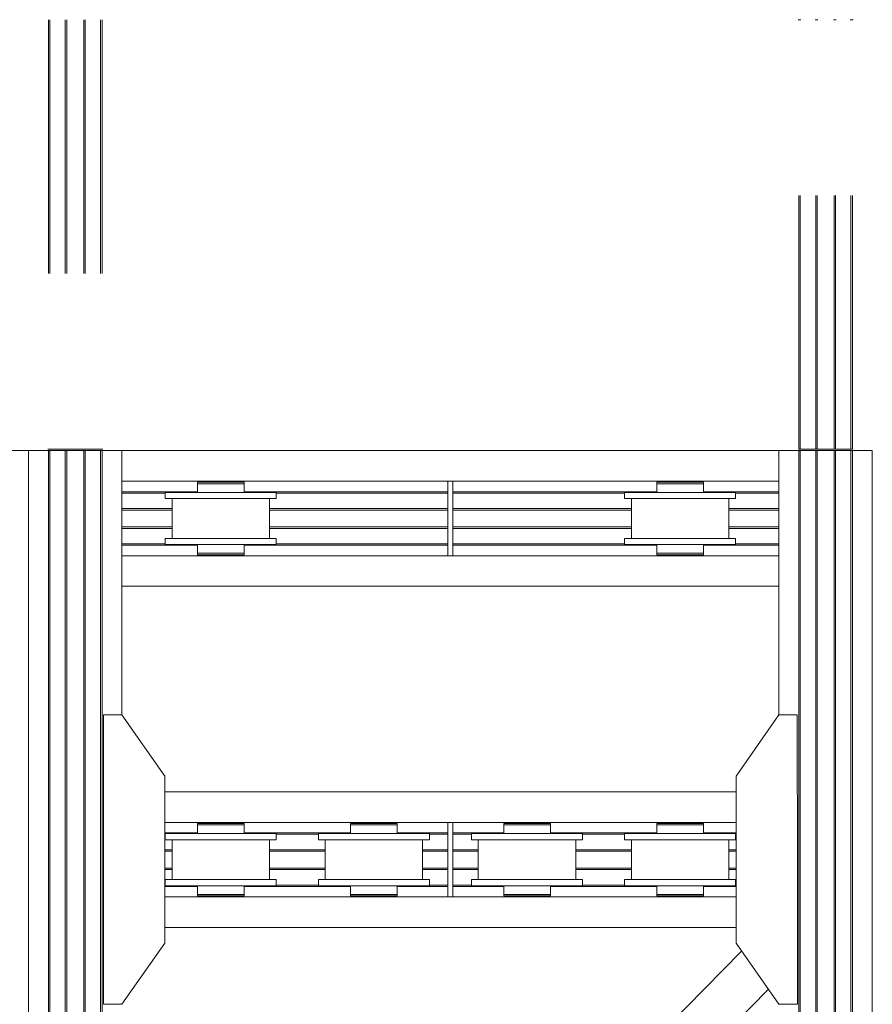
# Model space of a CAD drawing. Header units: millimetres. Extents: x 53746 to 116821, y -810352 to -765802.
# Tile 199 of 256: x 81408 to 84191, y -783933 to -780717. Entities that reach past the tile are written whole.
import ezdxf

# ---------------------------------------------------------------- set-up
doc = ezdxf.new("R2010")
doc.units = ezdxf.units.MM
doc.header["$MEASUREMENT"] = 0
doc.linetypes.add('DGN Style 6', pattern=[2720.955009, 1.430576, -572.230286, 1001.403, -572.230286, 1.430576, -572.230286])
for name, color, linetype, lineweight in [('Main Cradle', 7, 'Continuous', 0), ('Main Cradle Rails', 7, 'Continuous', 0), ('Side Slip Rails', 7, 'Continuous', 0)]:
    doc.layers.add(name, color=color, linetype=linetype, lineweight=lineweight)

# ---------------------------------------------------------------- blocks, each defined once
blk = doc.blocks.new('*U57')
at = {"layer": 'Main Cradle', "color": 7, "linetype": 'Continuous', "lineweight": 0}
for p, q in [((-3846.5, 5952), (-3946.5, 5952)), ((-3846.5, 4569.1), (-3846.5, 5952)), ((-3781.6, 4569.1), (-3781.6, 5952)), ((-3777, 4569.1), (-3777, 5952)), ((-3726.6, 4569.1), (-3726.6, 5952)), ((-3721.6, 4569.1), (-3721.6, 5952)), ((-3666.6, 4569.1), (-3666.6, 5952)), ((-3661.6, 4569.1), (-3661.6, 5952)), ((-3611.3, 4569.1), (-3611.3, 5952)), ((-3606.6, 4569.1), (-3606.6, 5952)), ((-3541.7, 5088.7), (-3541.7, 5952)), ((-1396.5, 5952), (-3541.7, 5952)), ((-1396.5, 5952), (-1396.5, 5088.7)), ((-1331.6, 5952), (-1331.6, 4569.1)), ((-1327, 5952), (-1327, 4569.1)), ((-1276.6, 5952), (-1276.6, 4569.1)), ((-1271.6, 5952), (-1271.6, 4569.1)), ((-1216.6, 5952), (-1216.6, 4569.1)), ((-1211.6, 5952), (-1211.6, 4569.1)), ((-1161.3, 5952), (-1161.3, 4569.1)), ((-1156.6, 5952), (-1156.6, 4569.1)), ((-1091.7, 5952), (-1091.7, 4569.1)), ((-3541.7, 5852), (-2477.1, 5852)), ((-3273, 5844), (-3248.3, 5844)), ((-3259.1, 5849), (-3259.1, 5852)), ((-3179.1, 5852), (-3179.1, 5849)), ((-3165.3, 5849), (-3148.7, 5849)), ((-3165.3, 5849), (-3148.7, 5849)), ((-3148.7, 5849), (-3142.9, 5849)), ((-3148.7, 5849), (-3142.9, 5849)), ((-2461.1, 5852), (-1396.5, 5852)), ((-1773, 5844), (-1748.3, 5844)), ((-1759.1, 5849), (-1759.1, 5852)), ((-1679.1, 5852), (-1679.1, 5849)), ((-1665.3, 5849), (-1648.7, 5849)), ((-1665.3, 5849), (-1648.7, 5849)), ((-1648.7, 5849), (-1642.9, 5849)), ((-1648.7, 5849), (-1642.9, 5849)), ((-3378.1, 5665.5), (-3378.1, 5795.5)), ((-3219.1, 5815.5), (-3288.5, 5815.5)), ((-3219.1, 5815.5), (-3288.5, 5815.5)), ((-3219.1, 5795.5), (-3280, 5795.5)), ((-3149.8, 5815.5), (-3219.1, 5815.5)), ((-3149.8, 5815.5), (-3219.1, 5815.5)), ((-3060.1, 5795.5), (-3060.1, 5665.5)), ((-3037.9, 5795.5), (-3051.7, 5795.5)), ((-3037.9, 5795.5), (-3051.7, 5795.5)), ((-1878.1, 5665.5), (-1878.1, 5795.5)), ((-1719.1, 5815.5), (-1788.5, 5815.5)), ((-1719.1, 5815.5), (-1788.5, 5815.5)), ((-1719.1, 5795.5), (-1780, 5795.5)), ((-1649.8, 5815.5), (-1719.1, 5815.5)), ((-1649.8, 5815.5), (-1719.1, 5815.5)), ((-1560.1, 5795.5), (-1560.1, 5665.5)), ((-1537.9, 5795.5), (-1551.7, 5795.5)), ((-1537.9, 5795.5), (-1551.7, 5795.5)), ((-3158.3, 5665.5), (-3219.1, 5665.5)), ((-3158.3, 5665.5), (-3219.1, 5665.5)), ((-3149.8, 5665.5), (-3158.3, 5665.5)), ((-3149.8, 5665.5), (-3158.3, 5665.5)), ((-1658.3, 5665.5), (-1719.1, 5665.5)), ((-1658.3, 5665.5), (-1719.1, 5665.5)), ((-1649.8, 5665.5), (-1658.3, 5665.5)), ((-1649.8, 5665.5), (-1658.3, 5665.5)), ((-3037.9, 5645.5), (-3051.7, 5645.5)), ((-3037.9, 5645.5), (-3051.7, 5645.5)), ((-1537.9, 5645.5), (-1551.7, 5645.5)), ((-1537.9, 5645.5), (-1551.7, 5645.5)), ((-3541.7, 5609), (-2477.1, 5609)), ((-3273, 5617), (-3248.3, 5617)), ((-3259.1, 5609), (-3259.1, 5612)), ((-3248.3, 5617), (-3219.1, 5617)), ((-3248.3, 5617), (-3219.1, 5617)), ((-3179.1, 5612), (-3179.1, 5609)), ((-3165.3, 5617), (-3148.7, 5617)), ((-3165.3, 5617), (-3148.7, 5617)), ((-3148.7, 5617), (-3142.9, 5617)), ((-3148.7, 5617), (-3142.9, 5617)), ((-2461.1, 5609), (-1396.5, 5609)), ((-1773, 5617), (-1748.3, 5617)), ((-1759.1, 5609), (-1759.1, 5612)), ((-1748.3, 5617), (-1719.1, 5617)), ((-1748.3, 5617), (-1719.1, 5617)), ((-1679.1, 5612), (-1679.1, 5609)), ((-1665.3, 5617), (-1648.7, 5617)), ((-1665.3, 5617), (-1648.7, 5617)), ((-1648.7, 5617), (-1642.9, 5617)), ((-1648.7, 5617), (-1642.9, 5617)), ((-1396.5, 5509), (-3541.7, 5509)), ((-1536.5, 4837.7), (-3401.7, 4837.7)), ((-3401.7, 4737.7), (-2477.1, 4737.7)), ((-3273, 4729.7), (-3248.3, 4729.7)), ((-3259.1, 4734.7), (-3259.1, 4737.7)), ((-3179.1, 4737.7), (-3179.1, 4734.7)), ((-3165.3, 4734.7), (-3148.7, 4734.7)), ((-3165.3, 4734.7), (-3148.7, 4734.7)), ((-3148.7, 4734.7), (-3142.9, 4734.7)), ((-3148.7, 4734.7), (-3142.9, 4734.7)), ((-2773, 4729.7), (-2748.3, 4729.7)), ((-2759.1, 4734.7), (-2759.1, 4737.7)), ((-2679.1, 4737.7), (-2679.1, 4734.7)), ((-2665.3, 4734.7), (-2648.7, 4734.7)), ((-2665.3, 4734.7), (-2648.7, 4734.7)), ((-2648.7, 4734.7), (-2642.9, 4734.7)), ((-2648.7, 4734.7), (-2642.9, 4734.7)), ((-2477.1, 4569.1), (-2477.1, 4737.7)), ((-2461.1, 4737.7), (-1536.5, 4737.7)), ((-2273, 4729.7), (-2248.3, 4729.7)), ((-2259.1, 4734.7), (-2259.1, 4737.7)), ((-2179.1, 4737.7), (-2179.1, 4734.7)), ((-2165.3, 4734.7), (-2148.7, 4734.7)), ((-2165.3, 4734.7), (-2148.7, 4734.7)), ((-2148.7, 4734.7), (-2142.9, 4734.7)), ((-2148.7, 4734.7), (-2142.9, 4734.7)), ((-1773, 4729.7), (-1748.3, 4729.7)), ((-1759.1, 4734.7), (-1759.1, 4737.7)), ((-1679.1, 4737.7), (-1679.1, 4734.7)), ((-1665.3, 4734.7), (-1648.7, 4734.7)), ((-1665.3, 4734.7), (-1648.7, 4734.7)), ((-1648.7, 4734.7), (-1642.9, 4734.7)), ((-1648.7, 4734.7), (-1642.9, 4734.7)), ((-3219.1, 4701.2), (-3288.5, 4701.2)), ((-3219.1, 4701.2), (-3288.5, 4701.2)), ((-3149.8, 4701.2), (-3219.1, 4701.2)), ((-3149.8, 4701.2), (-3219.1, 4701.2)), ((-2719.1, 4701.2), (-2788.5, 4701.2)), ((-2719.1, 4701.2), (-2788.5, 4701.2)), ((-2649.8, 4701.2), (-2719.1, 4701.2)), ((-2649.8, 4701.2), (-2719.1, 4701.2)), ((-2219.1, 4701.2), (-2288.5, 4701.2)), ((-2219.1, 4701.2), (-2288.5, 4701.2)), ((-2149.8, 4701.2), (-2219.1, 4701.2)), ((-2149.8, 4701.2), (-2219.1, 4701.2)), ((-1719.1, 4701.2), (-1788.5, 4701.2)), ((-1719.1, 4701.2), (-1788.5, 4701.2)), ((-1649.8, 4701.2), (-1719.1, 4701.2)), ((-1649.8, 4701.2), (-1719.1, 4701.2)), ((-3378.1, 4569.1), (-3378.1, 4681.2)), ((-3219.1, 4681.2), (-3280, 4681.2)), ((-3060.1, 4681.2), (-3060.1, 4569.1)), ((-3037.9, 4681.2), (-3051.7, 4681.2)), ((-3037.9, 4681.2), (-3051.7, 4681.2)), ((-2878.1, 4569.1), (-2878.1, 4681.2)), ((-2719.1, 4681.2), (-2780, 4681.2)), ((-2560.1, 4681.2), (-2560.1, 4569.1)), ((-2537.9, 4681.2), (-2551.7, 4681.2)), ((-2537.9, 4681.2), (-2551.7, 4681.2)), ((-2378.1, 4569.1), (-2378.1, 4681.2)), ((-2219.1, 4681.2), (-2280, 4681.2)), ((-2060.1, 4681.2), (-2060.1, 4569.1)), ((-2037.9, 4681.2), (-2051.7, 4681.2)), ((-2037.9, 4681.2), (-2051.7, 4681.2)), ((-1878.1, 4569.1), (-1878.1, 4681.2)), ((-1719.1, 4681.2), (-1780, 4681.2)), ((-1560.1, 4681.2), (-1560.1, 4569.1)), ((-1537.9, 4681.2), (-1551.7, 4681.2)), ((-1537.9, 4681.2), (-1551.7, 4681.2)), ((-3846.5, 59.1), (-3846.5, 4569.1)), ((-3781.6, 59.1), (-3781.6, 4569.1)), ((-3777, 59.1), (-3777, 4569.1)), ((-3726.6, 59.1), (-3726.6, 4569.1)), ((-3721.6, 59.1), (-3721.6, 4569.1)), ((-3666.6, 59.1), (-3666.6, 4569.1)), ((-3661.6, 59.1), (-3661.6, 4569.1)), ((-3611.3, 59.1), (-3611.3, 4569.1)), ((-3606.6, 59.1), (-3606.6, 4569.1)), ((-3378.1, 4551.2), (-3378.1, 4569.1)), ((-3060.1, 4569.1), (-3060.1, 4551.2)), ((-2878.1, 4551.2), (-2878.1, 4569.1)), ((-2560.1, 4569.1), (-2560.1, 4551.2)), ((-2378.1, 4551.2), (-2378.1, 4569.1)), ((-2060.1, 4569.1), (-2060.1, 4551.2)), ((-1878.1, 4551.2), (-1878.1, 4569.1)), ((-1560.1, 4569.1), (-1560.1, 4551.2)), ((-1331.6, 4569.1), (-1331.6, 59.1)), ((-1327, 4569.1), (-1327, 59.1)), ((-1276.6, 4569.1), (-1276.6, 59.1)), ((-1271.6, 4569.1), (-1271.6, 59.1)), ((-1216.6, 4569.1), (-1216.6, 59.1)), ((-1211.6, 4569.1), (-1211.6, 59.1)), ((-1161.3, 4569.1), (-1161.3, 59.1)), ((-1156.6, 4569.1), (-1156.6, 59.1)), ((-1091.7, 4569.1), (-1091.7, 59.1)), ((-3158.3, 4551.2), (-3219.1, 4551.2)), ((-3158.3, 4551.2), (-3219.1, 4551.2)), ((-3149.8, 4551.2), (-3158.3, 4551.2)), ((-3149.8, 4551.2), (-3158.3, 4551.2)), ((-2658.3, 4551.2), (-2719.1, 4551.2)), ((-2658.3, 4551.2), (-2719.1, 4551.2)), ((-2649.8, 4551.2), (-2658.3, 4551.2)), ((-2649.8, 4551.2), (-2658.3, 4551.2)), ((-2158.3, 4551.2), (-2219.1, 4551.2)), ((-2158.3, 4551.2), (-2219.1, 4551.2)), ((-2149.8, 4551.2), (-2158.3, 4551.2)), ((-2149.8, 4551.2), (-2158.3, 4551.2)), ((-1658.3, 4551.2), (-1719.1, 4551.2)), ((-1658.3, 4551.2), (-1719.1, 4551.2)), ((-1649.8, 4551.2), (-1658.3, 4551.2)), ((-1649.8, 4551.2), (-1658.3, 4551.2)), ((-3295.3, 4531.2), (-3295.3, 4502.7)), ((-3273, 4502.7), (-3248.3, 4502.7)), ((-3248.3, 4502.7), (-3219.1, 4502.7)), ((-3248.3, 4502.7), (-3219.1, 4502.7)), ((-3165.3, 4502.7), (-3148.7, 4502.7)), ((-3165.3, 4502.7), (-3148.7, 4502.7)), ((-3148.7, 4502.7), (-3142.9, 4502.7)), ((-3148.7, 4502.7), (-3142.9, 4502.7)), ((-3142.9, 4502.7), (-3142.9, 4531.2)), ((-3037.9, 4531.2), (-3051.7, 4531.2)), ((-3037.9, 4531.2), (-3051.7, 4531.2)), ((-2795.3, 4531.2), (-2795.3, 4502.7)), ((-2773, 4502.7), (-2748.3, 4502.7)), ((-2748.3, 4502.7), (-2719.1, 4502.7)), ((-2748.3, 4502.7), (-2719.1, 4502.7)), ((-2665.3, 4502.7), (-2648.7, 4502.7)), ((-2665.3, 4502.7), (-2648.7, 4502.7)), ((-2648.7, 4502.7), (-2642.9, 4502.7)), ((-2648.7, 4502.7), (-2642.9, 4502.7)), ((-2642.9, 4502.7), (-2642.9, 4531.2)), ((-2537.9, 4531.2), (-2551.7, 4531.2)), ((-2537.9, 4531.2), (-2551.7, 4531.2)), ((-2295.3, 4531.2), (-2295.3, 4502.7)), ((-2273, 4502.7), (-2248.3, 4502.7)), ((-2248.3, 4502.7), (-2219.1, 4502.7)), ((-2248.3, 4502.7), (-2219.1, 4502.7)), ((-2165.3, 4502.7), (-2148.7, 4502.7)), ((-2165.3, 4502.7), (-2148.7, 4502.7)), ((-2148.7, 4502.7), (-2142.9, 4502.7)), ((-2148.7, 4502.7), (-2142.9, 4502.7)), ((-2142.9, 4502.7), (-2142.9, 4531.2)), ((-2037.9, 4531.2), (-2051.7, 4531.2)), ((-2037.9, 4531.2), (-2051.7, 4531.2)), ((-1795.3, 4531.2), (-1795.3, 4502.7)), ((-1748.3, 4502.7), (-1719.1, 4502.7)), ((-1748.3, 4502.7), (-1719.1, 4502.7)), ((-1665.3, 4502.7), (-1648.7, 4502.7)), ((-1665.3, 4502.7), (-1648.7, 4502.7)), ((-1648.7, 4502.7), (-1642.9, 4502.7)), ((-1648.7, 4502.7), (-1642.9, 4502.7)), ((-1642.9, 4502.7), (-1642.9, 4531.2)), ((-1537.9, 4531.2), (-1551.7, 4531.2)), ((-1537.9, 4531.2), (-1551.7, 4531.2)), ((-3401.7, 4494.7), (-2477.1, 4494.7)), ((-3259.1, 4494.7), (-3259.1, 4497.7)), ((-3179.1, 4497.7), (-3179.1, 4494.7)), ((-2759.1, 4494.7), (-2759.1, 4497.7)), ((-2679.1, 4497.7), (-2679.1, 4494.7)), ((-2461.1, 4494.7), (-1536.5, 4494.7)), ((-2259.1, 4494.7), (-2259.1, 4497.7)), ((-2179.1, 4497.7), (-2179.1, 4494.7)), ((-1759.1, 4494.7), (-1759.1, 4497.7)), ((-1679.1, 4497.7), (-1679.1, 4494.7)), ((-1536.5, 4394.7), (-3401.7, 4394.7)), ((-3507.4, 2295.4), (-1518.4, 4317.8)), ((-3419.9, 2170.4), (-1430.9, 4192.9))]:
    blk.add_line(p, q, dxfattribs=at)
at = {"layer": 'Main Cradle', "color": 7, "linetype": 'Continuous', "lineweight": 0, "flags": 128}
for points in [[(-3781.6, 5952), (-3846.5, 5952), (-3846.5, 5952)], [(-3726.6, 5952), (-3777, 5952), (-3778.8, 5952), (-3780.3, 5952), (-3781.3, 5952), (-3781.6, 5952), (-3781.6, 5952)], [(-3661.6, 5952), (-3661.6, 5952), (-3662, 5952), (-3663.1, 5952), (-3664.7, 5952), (-3666.6, 5952), (-3721.6, 5952), (-3723.6, 5952), (-3725.2, 5952), (-3726.3, 5952), (-3726.6, 5952), (-3726.6, 5952)], [(-3606.6, 5952), (-3606.6, 5952), (-3607, 5952), (-3608, 5952), (-3609.5, 5952), (-3611.3, 5952), (-3661.6, 5952)], [(-3541.7, 5952), (-3541.7, 5952), (-3606.6, 5952)], [(-1396.5, 5952), (-1396.5, 5952), (-1331.6, 5952)], [(-1331.6, 5952), (-1331.6, 5952), (-1331.3, 5952), (-1330.3, 5952), (-1328.8, 5952), (-1327, 5952), (-1276.6, 5952)], [(-1276.6, 5952), (-1276.6, 5952), (-1276.3, 5952), (-1275.2, 5952), (-1273.6, 5952), (-1271.6, 5952), (-1216.6, 5952), (-1214.7, 5952), (-1213.1, 5952), (-1212, 5952), (-1211.6, 5952), (-1211.6, 5952)], [(-1211.6, 5952), (-1161.3, 5952), (-1159.5, 5952), (-1158, 5952), (-1157, 5952), (-1156.6, 5952), (-1156.6, 5952)], [(-1156.6, 5952), (-1091.7, 5952), (-1091.7, 5952)], [(-3295.3, 5849), (-3295.3, 5849), (-3295.3, 5844), (-3295.3, 5844)], [(-3295.3, 5849), (-3289.5, 5849), (-3273, 5849), (-3248.3, 5849), (-3219.1, 5849), (-3190, 5849), (-3165.3, 5849)], [(-3295.3, 5849), (-3289.5, 5849), (-3273, 5849)], [(-3295.3, 5844), (-3295.3, 5844), (-3295.3, 5815.5)], [(-3295.3, 5844), (-3289.5, 5844), (-3273, 5844), (-3273, 5844)], [(-3295.3, 5844), (-3289.5, 5844), (-3273, 5844)], [(-3289.5, 5844), (-3289.5, 5844), (-3273, 5844)], [(-3273, 5849), (-3273, 5849), (-3248.3, 5849), (-3219.1, 5849), (-3190, 5849), (-3165.3, 5849)], [(-3273, 5844), (-3248.3, 5844), (-3219.1, 5844), (-3219.1, 5844)], [(-3248.3, 5844), (-3248.3, 5844), (-3219.1, 5844), (-3219.1, 5844)], [(-3219.1, 5844), (-3219.1, 5844), (-3190, 5844), (-3165.3, 5844), (-3148.7, 5844), (-3142.9, 5844), (-3142.9, 5849)], [(-3219.1, 5844), (-3219.1, 5844), (-3190, 5844), (-3165.3, 5844), (-3148.7, 5844), (-3142.9, 5844), (-3142.9, 5844)], [(-3142.9, 5815.5), (-3142.9, 5844), (-3142.9, 5844)], [(-2477.1, 5852), (-2461.1, 5852), (-2461.1, 5609), (-2477.1, 5609), (-2477.1, 5852)], [(-1795.3, 5849), (-1795.3, 5849), (-1795.3, 5844), (-1795.3, 5844)], [(-1795.3, 5849), (-1789.5, 5849), (-1773, 5849), (-1748.3, 5849), (-1719.1, 5849), (-1690, 5849), (-1665.3, 5849)], [(-1795.3, 5849), (-1789.5, 5849), (-1773, 5849)], [(-1795.3, 5844), (-1795.3, 5844), (-1795.3, 5815.5)], [(-1795.3, 5844), (-1789.5, 5844), (-1773, 5844), (-1773, 5844)], [(-1795.3, 5844), (-1789.5, 5844), (-1773, 5844)], [(-1789.5, 5844), (-1789.5, 5844), (-1773, 5844)], [(-1773, 5849), (-1773, 5849), (-1748.3, 5849), (-1719.1, 5849), (-1690, 5849), (-1665.3, 5849)], [(-1773, 5844), (-1748.3, 5844), (-1719.1, 5844), (-1719.1, 5844)], [(-1748.3, 5844), (-1719.1, 5844), (-1719.1, 5844)], [(-1719.1, 5844), (-1719.1, 5844), (-1690, 5844)], [(-1719.1, 5844), (-1719.1, 5844), (-1690, 5844)], [(-1690, 5844), (-1690, 5844), (-1665.3, 5844), (-1648.7, 5844), (-1642.9, 5844), (-1642.9, 5849)], [(-1690, 5844), (-1690, 5844), (-1665.3, 5844), (-1648.7, 5844), (-1642.9, 5844), (-1642.9, 5844)], [(-1642.9, 5815.5), (-1642.9, 5844), (-1642.9, 5844)], [(-3158.3, 5795.5), (-3219.1, 5795.5), (-3288.5, 5795.5), (-3347.3, 5795.5), (-3386.6, 5795.5), (-3400.3, 5795.5), (-3400.3, 5815.5), (-3400.3, 5815.5)], [(-3288.5, 5815.5), (-3288.5, 5815.5), (-3347.3, 5815.5), (-3386.6, 5815.5), (-3400.3, 5815.5)], [(-3347.3, 5815.5), (-3386.6, 5815.5), (-3400.3, 5815.5)], [(-3347.3, 5795.5), (-3386.6, 5795.5), (-3400.3, 5795.5), (-3400.3, 5795.5)], [(-3288.5, 5815.5), (-3347.3, 5815.5), (-3347.3, 5815.5)], [(-3288.5, 5795.5), (-3347.3, 5795.5), (-3347.3, 5795.5)], [(-3280, 5795.5), (-3288.5, 5795.5), (-3288.5, 5795.5)], [(-3158.3, 5795.5), (-3219.1, 5795.5), (-3219.1, 5795.5)], [(-3051.7, 5795.5), (-3091, 5795.5), (-3149.8, 5795.5), (-3158.3, 5795.5)], [(-3051.7, 5795.5), (-3091, 5795.5), (-3149.8, 5795.5), (-3158.3, 5795.5)], [(-3037.9, 5815.5), (-3051.7, 5815.5), (-3091, 5815.5), (-3149.8, 5815.5)], [(-3037.9, 5815.5), (-3051.7, 5815.5), (-3091, 5815.5), (-3149.8, 5815.5)], [(-3037.9, 5815.5), (-3037.9, 5815.5), (-3037.9, 5795.5)], [(-1658.3, 5795.5), (-1719.1, 5795.5), (-1788.5, 5795.5), (-1847.3, 5795.5), (-1886.6, 5795.5), (-1900.3, 5795.5), (-1900.3, 5815.5), (-1900.3, 5815.5)], [(-1788.5, 5815.5), (-1788.5, 5815.5), (-1847.3, 5815.5), (-1886.6, 5815.5), (-1900.3, 5815.5)], [(-1847.3, 5815.5), (-1886.6, 5815.5), (-1900.3, 5815.5)], [(-1847.3, 5795.5), (-1886.6, 5795.5), (-1900.3, 5795.5), (-1900.3, 5795.5)], [(-1788.5, 5815.5), (-1847.3, 5815.5), (-1847.3, 5815.5)], [(-1788.5, 5795.5), (-1847.3, 5795.5), (-1847.3, 5795.5)], [(-1780, 5795.5), (-1788.5, 5795.5), (-1788.5, 5795.5)], [(-1658.3, 5795.5), (-1719.1, 5795.5), (-1719.1, 5795.5)], [(-1551.7, 5795.5), (-1591, 5795.5), (-1649.8, 5795.5), (-1658.3, 5795.5)], [(-1551.7, 5795.5), (-1591, 5795.5), (-1649.8, 5795.5), (-1658.3, 5795.5)], [(-1537.9, 5815.5), (-1551.7, 5815.5), (-1591, 5815.5), (-1649.8, 5815.5)], [(-1537.9, 5815.5), (-1551.7, 5815.5), (-1591, 5815.5), (-1649.8, 5815.5)], [(-1537.9, 5815.5), (-1537.9, 5815.5), (-1537.9, 5795.5)], [(-3051.7, 5645.5), (-3091, 5645.5), (-3149.8, 5645.5), (-3219.1, 5645.5), (-3288.5, 5645.5), (-3347.3, 5645.5), (-3386.6, 5645.5), (-3400.3, 5645.5), (-3400.3, 5665.5), (-3400.3, 5665.5)], [(-3219.1, 5665.5), (-3288.5, 5665.5), (-3347.3, 5665.5), (-3386.6, 5665.5), (-3400.3, 5665.5)], [(-3347.3, 5665.5), (-3386.6, 5665.5), (-3400.3, 5665.5)], [(-3288.5, 5665.5), (-3347.3, 5665.5), (-3347.3, 5665.5)], [(-3219.1, 5665.5), (-3288.5, 5665.5), (-3288.5, 5665.5)], [(-3037.9, 5665.5), (-3051.7, 5665.5), (-3091, 5665.5), (-3149.8, 5665.5)], [(-3037.9, 5665.5), (-3051.7, 5665.5), (-3091, 5665.5), (-3149.8, 5665.5)], [(-3037.9, 5665.5), (-3037.9, 5665.5), (-3037.9, 5645.5)], [(-1551.7, 5645.5), (-1591, 5645.5), (-1649.8, 5645.5), (-1719.1, 5645.5), (-1788.5, 5645.5), (-1847.3, 5645.5), (-1886.6, 5645.5), (-1900.3, 5645.5), (-1900.3, 5665.5), (-1900.3, 5665.5)], [(-1719.1, 5665.5), (-1788.5, 5665.5), (-1847.3, 5665.5), (-1886.6, 5665.5), (-1900.3, 5665.5)], [(-1847.3, 5665.5), (-1886.6, 5665.5), (-1900.3, 5665.5)], [(-1788.5, 5665.5), (-1847.3, 5665.5), (-1847.3, 5665.5)], [(-1719.1, 5665.5), (-1788.5, 5665.5), (-1788.5, 5665.5)], [(-1537.9, 5665.5), (-1551.7, 5665.5), (-1591, 5665.5), (-1649.8, 5665.5)], [(-1537.9, 5665.5), (-1551.7, 5665.5), (-1591, 5665.5), (-1649.8, 5665.5)], [(-1537.9, 5665.5), (-1537.9, 5665.5), (-1537.9, 5645.5)], [(-3347.3, 5645.5), (-3386.6, 5645.5), (-3400.3, 5645.5), (-3400.3, 5645.5)], [(-3288.5, 5645.5), (-3347.3, 5645.5), (-3347.3, 5645.5)], [(-3295.3, 5645.5), (-3295.3, 5617), (-3289.5, 5617), (-3273, 5617), (-3248.3, 5617), (-3248.3, 5617)], [(-3051.7, 5645.5), (-3091, 5645.5), (-3149.8, 5645.5), (-3219.1, 5645.5), (-3288.5, 5645.5), (-3288.5, 5645.5)], [(-3142.9, 5617), (-3142.9, 5617), (-3142.9, 5645.5)], [(-1847.3, 5645.5), (-1886.6, 5645.5), (-1900.3, 5645.5), (-1900.3, 5645.5)], [(-1788.5, 5645.5), (-1847.3, 5645.5), (-1847.3, 5645.5)], [(-1795.3, 5645.5), (-1795.3, 5617), (-1789.5, 5617), (-1773, 5617), (-1773, 5617)], [(-1551.7, 5645.5), (-1591, 5645.5), (-1649.8, 5645.5), (-1719.1, 5645.5), (-1788.5, 5645.5), (-1788.5, 5645.5)], [(-1642.9, 5617), (-1642.9, 5617), (-1642.9, 5645.5)], [(-3295.3, 5617), (-3295.3, 5617), (-3295.3, 5612), (-3289.5, 5612), (-3273, 5612), (-3248.3, 5612), (-3219.1, 5612), (-3190, 5612), (-3165.3, 5612), (-3148.7, 5612), (-3142.9, 5612), (-3142.9, 5617)], [(-3295.3, 5617), (-3295.3, 5617), (-3289.5, 5617), (-3273, 5617)], [(-3295.3, 5612), (-3295.3, 5612), (-3289.5, 5612), (-3273, 5612)], [(-3289.5, 5617), (-3289.5, 5617), (-3273, 5617)], [(-3273, 5612), (-3273, 5612), (-3248.3, 5612)], [(-3248.3, 5617), (-3248.3, 5617), (-3219.1, 5617)], [(-3248.3, 5612), (-3248.3, 5612), (-3219.1, 5612), (-3190, 5612), (-3165.3, 5612), (-3148.7, 5612), (-3142.9, 5612), (-3142.9, 5612)], [(-3219.1, 5617), (-3219.1, 5617), (-3190, 5617), (-3165.3, 5617)], [(-3219.1, 5617), (-3219.1, 5617), (-3190, 5617), (-3165.3, 5617)], [(-1795.3, 5617), (-1795.3, 5617), (-1795.3, 5612), (-1789.5, 5612), (-1773, 5612), (-1748.3, 5612), (-1719.1, 5612), (-1690, 5612), (-1665.3, 5612), (-1648.7, 5612), (-1642.9, 5612), (-1642.9, 5617)], [(-1795.3, 5617), (-1795.3, 5617), (-1789.5, 5617), (-1773, 5617)], [(-1795.3, 5612), (-1795.3, 5612), (-1789.5, 5612), (-1773, 5612)], [(-1789.5, 5617), (-1789.5, 5617), (-1773, 5617)], [(-1773, 5617), (-1748.3, 5617), (-1748.3, 5617)], [(-1773, 5612), (-1773, 5612), (-1748.3, 5612)], [(-1748.3, 5617), (-1748.3, 5617), (-1719.1, 5617)], [(-1748.3, 5612), (-1748.3, 5612), (-1719.1, 5612), (-1690, 5612), (-1665.3, 5612), (-1648.7, 5612), (-1642.9, 5612), (-1642.9, 5612)], [(-1719.1, 5617), (-1719.1, 5617), (-1690, 5617), (-1665.3, 5617)], [(-1719.1, 5617), (-1719.1, 5617), (-1690, 5617), (-1665.3, 5617)], [(-3401.7, 4569.1), (-3401.7, 4888.7), (-3541.7, 5088.7), (-3601.7, 5088.7), (-3601.7, 4569.1)], [(-1536.5, 4569.1), (-1536.5, 4888.7), (-1396.6, 5088.7), (-1336.6, 5088.7), (-1336.5, 4569.1)], [(-3295.3, 4734.7), (-3295.3, 4734.7), (-3295.3, 4729.7), (-3295.3, 4729.7)], [(-3295.3, 4734.7), (-3289.5, 4734.7), (-3273, 4734.7), (-3248.3, 4734.7), (-3219.1, 4734.7), (-3190, 4734.7), (-3165.3, 4734.7)], [(-3295.3, 4734.7), (-3289.5, 4734.7), (-3273, 4734.7)], [(-3295.3, 4729.7), (-3295.3, 4729.7), (-3295.3, 4701.2)], [(-3295.3, 4729.7), (-3289.5, 4729.7), (-3273, 4729.7), (-3273, 4729.7)], [(-3295.3, 4729.7), (-3289.5, 4729.7), (-3273, 4729.7)], [(-3289.5, 4729.7), (-3289.5, 4729.7), (-3273, 4729.7)], [(-3273, 4734.7), (-3273, 4734.7), (-3248.3, 4734.7), (-3219.1, 4734.7), (-3190, 4734.7), (-3165.3, 4734.7)], [(-3273, 4729.7), (-3248.3, 4729.7), (-3219.1, 4729.7), (-3219.1, 4729.7)], [(-3248.3, 4729.7), (-3248.3, 4729.7), (-3219.1, 4729.7), (-3219.1, 4729.7)], [(-3219.1, 4729.7), (-3219.1, 4729.7), (-3190, 4729.7), (-3165.3, 4729.7), (-3148.7, 4729.7), (-3142.9, 4729.7), (-3142.9, 4734.7)], [(-3219.1, 4729.7), (-3219.1, 4729.7), (-3190, 4729.7), (-3165.3, 4729.7), (-3148.7, 4729.7), (-3142.9, 4729.7), (-3142.9, 4729.7)], [(-3142.9, 4701.2), (-3142.9, 4729.7), (-3142.9, 4729.7)], [(-2795.3, 4734.7), (-2795.3, 4734.7), (-2795.3, 4729.7), (-2795.3, 4729.7)], [(-2795.3, 4734.7), (-2789.5, 4734.7), (-2773, 4734.7), (-2748.3, 4734.7), (-2719.1, 4734.7), (-2690, 4734.7), (-2665.3, 4734.7)], [(-2795.3, 4734.7), (-2789.5, 4734.7), (-2773, 4734.7)], [(-2795.3, 4729.7), (-2795.3, 4729.7), (-2795.3, 4701.2)], [(-2795.3, 4729.7), (-2789.5, 4729.7), (-2773, 4729.7), (-2773, 4729.7)], [(-2795.3, 4729.7), (-2789.5, 4729.7), (-2773, 4729.7)], [(-2789.5, 4729.7), (-2789.5, 4729.7), (-2773, 4729.7)], [(-2773, 4734.7), (-2773, 4734.7), (-2748.3, 4734.7), (-2719.1, 4734.7), (-2690, 4734.7), (-2665.3, 4734.7)], [(-2773, 4729.7), (-2748.3, 4729.7), (-2719.1, 4729.7), (-2719.1, 4729.7)], [(-2748.3, 4729.7), (-2719.1, 4729.7), (-2719.1, 4729.7)], [(-2719.1, 4729.7), (-2719.1, 4729.7), (-2690, 4729.7)], [(-2719.1, 4729.7), (-2719.1, 4729.7), (-2690, 4729.7)], [(-2690, 4729.7), (-2690, 4729.7), (-2665.3, 4729.7), (-2648.7, 4729.7), (-2642.9, 4729.7), (-2642.9, 4734.7)], [(-2690, 4729.7), (-2690, 4729.7), (-2665.3, 4729.7), (-2648.7, 4729.7), (-2642.9, 4729.7), (-2642.9, 4729.7)], [(-2642.9, 4701.2), (-2642.9, 4729.7), (-2642.9, 4729.7)], [(-2477.1, 4737.7), (-2461.1, 4737.7), (-2461.1, 4569.1)], [(-2295.3, 4734.7), (-2295.3, 4734.7), (-2295.3, 4729.7), (-2295.3, 4729.7)], [(-2295.3, 4734.7), (-2289.5, 4734.7), (-2273, 4734.7), (-2248.3, 4734.7), (-2219.1, 4734.7), (-2190, 4734.7), (-2165.3, 4734.7)], [(-2295.3, 4734.7), (-2289.5, 4734.7), (-2273, 4734.7)], [(-2295.3, 4729.7), (-2295.3, 4729.7), (-2295.3, 4701.2)], [(-2295.3, 4729.7), (-2289.5, 4729.7), (-2273, 4729.7), (-2273, 4729.7)], [(-2295.3, 4729.7), (-2289.5, 4729.7), (-2273, 4729.7)], [(-2289.5, 4729.7), (-2289.5, 4729.7), (-2273, 4729.7)], [(-2273, 4734.7), (-2273, 4734.7), (-2248.3, 4734.7), (-2219.1, 4734.7), (-2190, 4734.7), (-2165.3, 4734.7)], [(-2273, 4729.7), (-2248.3, 4729.7), (-2219.1, 4729.7), (-2219.1, 4729.7)], [(-2248.3, 4729.7), (-2248.3, 4729.7), (-2219.1, 4729.7), (-2219.1, 4729.7)], [(-2219.1, 4729.7), (-2219.1, 4729.7), (-2190, 4729.7), (-2165.3, 4729.7), (-2148.7, 4729.7), (-2142.9, 4729.7), (-2142.9, 4734.7)], [(-2219.1, 4729.7), (-2219.1, 4729.7), (-2190, 4729.7), (-2165.3, 4729.7), (-2148.7, 4729.7), (-2142.9, 4729.7), (-2142.9, 4729.7)], [(-2142.9, 4701.2), (-2142.9, 4729.7), (-2142.9, 4729.7)], [(-1795.3, 4734.7), (-1795.3, 4734.7), (-1795.3, 4729.7), (-1795.3, 4729.7)], [(-1795.3, 4734.7), (-1789.5, 4734.7), (-1773, 4734.7), (-1748.3, 4734.7), (-1719.1, 4734.7), (-1690, 4734.7), (-1665.3, 4734.7)], [(-1795.3, 4734.7), (-1789.5, 4734.7), (-1773, 4734.7)], [(-1795.3, 4729.7), (-1795.3, 4729.7), (-1795.3, 4701.2)], [(-1795.3, 4729.7), (-1789.5, 4729.7), (-1773, 4729.7), (-1748.3, 4729.7), (-1719.1, 4729.7), (-1719.1, 4729.7)], [(-1795.3, 4729.7), (-1789.5, 4729.7), (-1773, 4729.7)], [(-1789.5, 4729.7), (-1789.5, 4729.7), (-1773, 4729.7)], [(-1773, 4734.7), (-1773, 4734.7), (-1748.3, 4734.7), (-1719.1, 4734.7), (-1690, 4734.7), (-1665.3, 4734.7)], [(-1748.3, 4729.7), (-1748.3, 4729.7), (-1719.1, 4729.7), (-1719.1, 4729.7)], [(-1719.1, 4729.7), (-1719.1, 4729.7), (-1690, 4729.7)], [(-1719.1, 4729.7), (-1719.1, 4729.7), (-1690, 4729.7)], [(-1690, 4729.7), (-1690, 4729.7), (-1665.3, 4729.7)], [(-1690, 4729.7), (-1690, 4729.7), (-1665.3, 4729.7)], [(-1665.3, 4729.7), (-1665.3, 4729.7), (-1648.7, 4729.7), (-1642.9, 4729.7), (-1642.9, 4734.7)], [(-1665.3, 4729.7), (-1665.3, 4729.7), (-1648.7, 4729.7), (-1642.9, 4729.7), (-1642.9, 4729.7)], [(-1642.9, 4701.2), (-1642.9, 4729.7), (-1642.9, 4729.7)], [(-3158.3, 4681.2), (-3219.1, 4681.2), (-3288.5, 4681.2), (-3347.3, 4681.2), (-3386.6, 4681.2), (-3400.3, 4681.2), (-3400.3, 4701.2), (-3400.3, 4701.2)], [(-3288.5, 4701.2), (-3288.5, 4701.2), (-3347.3, 4701.2), (-3386.6, 4701.2), (-3400.3, 4701.2)], [(-3347.3, 4701.2), (-3386.6, 4701.2), (-3400.3, 4701.2)], [(-3288.5, 4701.2), (-3347.3, 4701.2), (-3347.3, 4701.2)], [(-3037.9, 4701.2), (-3051.7, 4701.2), (-3091, 4701.2), (-3149.8, 4701.2)], [(-3037.9, 4701.2), (-3051.7, 4701.2), (-3091, 4701.2), (-3149.8, 4701.2)], [(-3037.9, 4701.2), (-3037.9, 4701.2), (-3037.9, 4681.2)], [(-2658.3, 4681.2), (-2719.1, 4681.2), (-2788.5, 4681.2), (-2847.3, 4681.2), (-2886.6, 4681.2), (-2900.3, 4681.2), (-2900.3, 4701.2), (-2900.3, 4701.2)], [(-2788.5, 4701.2), (-2788.5, 4701.2), (-2847.3, 4701.2), (-2886.6, 4701.2), (-2900.3, 4701.2)], [(-2847.3, 4701.2), (-2886.6, 4701.2), (-2900.3, 4701.2)], [(-2788.5, 4701.2), (-2847.3, 4701.2), (-2847.3, 4701.2)], [(-2537.9, 4701.2), (-2551.7, 4701.2), (-2591, 4701.2), (-2649.8, 4701.2)], [(-2537.9, 4701.2), (-2551.7, 4701.2), (-2591, 4701.2), (-2649.8, 4701.2)], [(-2537.9, 4701.2), (-2537.9, 4701.2), (-2537.9, 4681.2)], [(-2158.3, 4681.2), (-2219.1, 4681.2), (-2288.5, 4681.2), (-2347.3, 4681.2), (-2386.6, 4681.2), (-2400.3, 4681.2), (-2400.3, 4701.2), (-2400.3, 4701.2)], [(-2288.5, 4701.2), (-2288.5, 4701.2), (-2347.3, 4701.2), (-2386.6, 4701.2), (-2400.3, 4701.2)], [(-2347.3, 4701.2), (-2386.6, 4701.2), (-2400.3, 4701.2)], [(-2288.5, 4701.2), (-2347.3, 4701.2), (-2347.3, 4701.2)], [(-2037.9, 4701.2), (-2051.7, 4701.2), (-2091, 4701.2), (-2149.8, 4701.2)], [(-2037.9, 4701.2), (-2051.7, 4701.2), (-2091, 4701.2), (-2149.8, 4701.2)], [(-2037.9, 4701.2), (-2037.9, 4701.2), (-2037.9, 4681.2)], [(-1658.3, 4681.2), (-1719.1, 4681.2), (-1788.5, 4681.2), (-1847.3, 4681.2), (-1886.6, 4681.2), (-1900.3, 4681.2), (-1900.3, 4701.2), (-1900.3, 4701.2)], [(-1788.5, 4701.2), (-1788.5, 4701.2), (-1847.3, 4701.2), (-1886.6, 4701.2), (-1900.3, 4701.2)], [(-1847.3, 4701.2), (-1886.6, 4701.2), (-1900.3, 4701.2)], [(-1788.5, 4701.2), (-1847.3, 4701.2), (-1847.3, 4701.2)], [(-1537.9, 4701.2), (-1551.7, 4701.2), (-1591, 4701.2), (-1649.8, 4701.2)], [(-1537.9, 4701.2), (-1551.7, 4701.2), (-1591, 4701.2), (-1649.8, 4701.2)], [(-1537.9, 4701.2), (-1537.9, 4701.2), (-1537.9, 4681.2)], [(-3347.3, 4681.2), (-3386.6, 4681.2), (-3400.3, 4681.2), (-3400.3, 4681.2)], [(-3288.5, 4681.2), (-3347.3, 4681.2), (-3347.3, 4681.2)], [(-3280, 4681.2), (-3288.5, 4681.2), (-3288.5, 4681.2)], [(-3158.3, 4681.2), (-3219.1, 4681.2), (-3219.1, 4681.2)], [(-3051.7, 4681.2), (-3091, 4681.2), (-3149.8, 4681.2), (-3158.3, 4681.2)], [(-3051.7, 4681.2), (-3091, 4681.2), (-3149.8, 4681.2), (-3158.3, 4681.2)], [(-2847.3, 4681.2), (-2886.6, 4681.2), (-2900.3, 4681.2), (-2900.3, 4681.2)], [(-2788.5, 4681.2), (-2847.3, 4681.2), (-2847.3, 4681.2)], [(-2780, 4681.2), (-2788.5, 4681.2), (-2788.5, 4681.2)], [(-2658.3, 4681.2), (-2719.1, 4681.2), (-2719.1, 4681.2)], [(-2551.7, 4681.2), (-2591, 4681.2), (-2649.8, 4681.2), (-2658.3, 4681.2)], [(-2551.7, 4681.2), (-2591, 4681.2), (-2649.8, 4681.2), (-2658.3, 4681.2)], [(-2347.3, 4681.2), (-2386.6, 4681.2), (-2400.3, 4681.2), (-2400.3, 4681.2)], [(-2288.5, 4681.2), (-2347.3, 4681.2), (-2347.3, 4681.2)], [(-2280, 4681.2), (-2288.5, 4681.2), (-2288.5, 4681.2)], [(-2158.3, 4681.2), (-2219.1, 4681.2), (-2219.1, 4681.2)], [(-2051.7, 4681.2), (-2091, 4681.2), (-2149.8, 4681.2), (-2158.3, 4681.2)], [(-2051.7, 4681.2), (-2091, 4681.2), (-2149.8, 4681.2), (-2158.3, 4681.2)], [(-1847.3, 4681.2), (-1886.6, 4681.2), (-1900.3, 4681.2), (-1900.3, 4681.2)], [(-1788.5, 4681.2), (-1847.3, 4681.2), (-1847.3, 4681.2)], [(-1780, 4681.2), (-1788.5, 4681.2), (-1788.5, 4681.2)], [(-1658.3, 4681.2), (-1719.1, 4681.2), (-1719.1, 4681.2)], [(-1551.7, 4681.2), (-1591, 4681.2), (-1649.8, 4681.2), (-1658.3, 4681.2)], [(-1551.7, 4681.2), (-1591, 4681.2), (-1649.8, 4681.2), (-1658.3, 4681.2)], [(-3601.7, 4569.1), (-3601.7, 4143.7), (-3541.7, 4143.7)], [(-3541.7, 4143.7), (-3401.7, 4343.7), (-3401.7, 4569.1)], [(-2461.1, 4569.1), (-2461.1, 4494.7), (-2477.1, 4494.7), (-2477.1, 4569.1)], [(-1396.5, 4143.7), (-1536.5, 4343.7), (-1536.5, 4569.1)], [(-1336.5, 4569.1), (-1336.5, 4143.7), (-1396.5, 4143.7)], [(-3051.7, 4531.2), (-3091, 4531.2), (-3149.8, 4531.2), (-3219.1, 4531.2), (-3288.5, 4531.2), (-3347.3, 4531.2), (-3386.6, 4531.2), (-3400.3, 4531.2), (-3400.3, 4551.2), (-3400.3, 4551.2)], [(-3219.1, 4551.2), (-3288.5, 4551.2), (-3347.3, 4551.2), (-3386.6, 4551.2), (-3400.3, 4551.2)], [(-3347.3, 4551.2), (-3386.6, 4551.2), (-3400.3, 4551.2)], [(-3288.5, 4551.2), (-3347.3, 4551.2), (-3347.3, 4551.2)], [(-3219.1, 4551.2), (-3288.5, 4551.2), (-3288.5, 4551.2)], [(-3037.9, 4551.2), (-3051.7, 4551.2), (-3091, 4551.2), (-3149.8, 4551.2)], [(-3037.9, 4551.2), (-3051.7, 4551.2), (-3091, 4551.2), (-3149.8, 4551.2)], [(-3037.9, 4551.2), (-3037.9, 4551.2), (-3037.9, 4531.2)], [(-2551.7, 4531.2), (-2591, 4531.2), (-2649.8, 4531.2), (-2719.1, 4531.2), (-2788.5, 4531.2), (-2847.3, 4531.2), (-2886.6, 4531.2), (-2900.3, 4531.2), (-2900.3, 4551.2), (-2900.3, 4551.2)], [(-2719.1, 4551.2), (-2788.5, 4551.2), (-2847.3, 4551.2), (-2886.6, 4551.2), (-2900.3, 4551.2)], [(-2847.3, 4551.2), (-2886.6, 4551.2), (-2900.3, 4551.2)], [(-2788.5, 4551.2), (-2847.3, 4551.2), (-2847.3, 4551.2)], [(-2719.1, 4551.2), (-2788.5, 4551.2), (-2788.5, 4551.2)], [(-2537.9, 4551.2), (-2551.7, 4551.2), (-2591, 4551.2), (-2649.8, 4551.2)], [(-2537.9, 4551.2), (-2551.7, 4551.2), (-2591, 4551.2), (-2649.8, 4551.2)], [(-2537.9, 4551.2), (-2537.9, 4551.2), (-2537.9, 4531.2)], [(-2051.7, 4531.2), (-2091, 4531.2), (-2149.8, 4531.2), (-2219.1, 4531.2), (-2288.5, 4531.2), (-2347.3, 4531.2), (-2386.6, 4531.2), (-2400.3, 4531.2), (-2400.3, 4551.2), (-2400.3, 4551.2)], [(-2219.1, 4551.2), (-2288.5, 4551.2), (-2347.3, 4551.2), (-2386.6, 4551.2), (-2400.3, 4551.2)], [(-2347.3, 4551.2), (-2386.6, 4551.2), (-2400.3, 4551.2)], [(-2288.5, 4551.2), (-2347.3, 4551.2), (-2347.3, 4551.2)], [(-2219.1, 4551.2), (-2288.5, 4551.2), (-2288.5, 4551.2)], [(-2037.9, 4551.2), (-2051.7, 4551.2), (-2091, 4551.2), (-2149.8, 4551.2)], [(-2037.9, 4551.2), (-2051.7, 4551.2), (-2091, 4551.2), (-2149.8, 4551.2)], [(-2037.9, 4551.2), (-2037.9, 4551.2), (-2037.9, 4531.2)], [(-1551.7, 4531.2), (-1591, 4531.2), (-1649.8, 4531.2), (-1719.1, 4531.2), (-1788.5, 4531.2), (-1847.3, 4531.2), (-1886.6, 4531.2), (-1900.3, 4531.2), (-1900.3, 4551.2), (-1900.3, 4551.2)], [(-1719.1, 4551.2), (-1788.5, 4551.2), (-1847.3, 4551.2), (-1886.6, 4551.2), (-1900.3, 4551.2)], [(-1847.3, 4551.2), (-1886.6, 4551.2), (-1900.3, 4551.2)], [(-1788.5, 4551.2), (-1847.3, 4551.2), (-1847.3, 4551.2)], [(-1719.1, 4551.2), (-1788.5, 4551.2), (-1788.5, 4551.2)], [(-1537.9, 4551.2), (-1551.7, 4551.2), (-1591, 4551.2), (-1649.8, 4551.2)], [(-1537.9, 4551.2), (-1551.7, 4551.2), (-1591, 4551.2), (-1649.8, 4551.2)], [(-1537.9, 4551.2), (-1537.9, 4551.2), (-1537.9, 4531.2)], [(-3347.3, 4531.2), (-3386.6, 4531.2), (-3400.3, 4531.2), (-3400.3, 4531.2)], [(-3288.5, 4531.2), (-3347.3, 4531.2), (-3347.3, 4531.2)], [(-3295.3, 4502.7), (-3295.3, 4502.7), (-3295.3, 4497.7), (-3289.5, 4497.7), (-3273, 4497.7), (-3248.3, 4497.7), (-3219.1, 4497.7), (-3190, 4497.7), (-3165.3, 4497.7), (-3148.7, 4497.7), (-3142.9, 4497.7), (-3142.9, 4502.7)], [(-3295.3, 4502.7), (-3295.3, 4502.7), (-3289.5, 4502.7), (-3273, 4502.7), (-3248.3, 4502.7), (-3248.3, 4502.7)], [(-3295.3, 4502.7), (-3295.3, 4502.7), (-3289.5, 4502.7), (-3273, 4502.7)], [(-3289.5, 4502.7), (-3289.5, 4502.7), (-3273, 4502.7)], [(-3051.7, 4531.2), (-3091, 4531.2), (-3149.8, 4531.2), (-3219.1, 4531.2), (-3288.5, 4531.2), (-3288.5, 4531.2)], [(-3248.3, 4502.7), (-3248.3, 4502.7), (-3219.1, 4502.7)], [(-3219.1, 4502.7), (-3219.1, 4502.7), (-3190, 4502.7), (-3165.3, 4502.7)], [(-3219.1, 4502.7), (-3219.1, 4502.7), (-3190, 4502.7), (-3165.3, 4502.7)], [(-2847.3, 4531.2), (-2886.6, 4531.2), (-2900.3, 4531.2), (-2900.3, 4531.2)], [(-2788.5, 4531.2), (-2847.3, 4531.2), (-2847.3, 4531.2)], [(-2795.3, 4502.7), (-2795.3, 4502.7), (-2795.3, 4497.7), (-2789.5, 4497.7), (-2773, 4497.7), (-2748.3, 4497.7), (-2719.1, 4497.7), (-2690, 4497.7), (-2665.3, 4497.7), (-2648.7, 4497.7), (-2642.9, 4497.7), (-2642.9, 4502.7)], [(-2795.3, 4502.7), (-2795.3, 4502.7), (-2789.5, 4502.7), (-2773, 4502.7), (-2748.3, 4502.7), (-2748.3, 4502.7)], [(-2795.3, 4502.7), (-2795.3, 4502.7), (-2789.5, 4502.7), (-2773, 4502.7)], [(-2789.5, 4502.7), (-2789.5, 4502.7), (-2773, 4502.7)], [(-2551.7, 4531.2), (-2591, 4531.2), (-2649.8, 4531.2), (-2719.1, 4531.2), (-2788.5, 4531.2), (-2788.5, 4531.2)], [(-2748.3, 4502.7), (-2748.3, 4502.7), (-2719.1, 4502.7)], [(-2719.1, 4502.7), (-2719.1, 4502.7), (-2690, 4502.7), (-2665.3, 4502.7)], [(-2719.1, 4502.7), (-2719.1, 4502.7), (-2690, 4502.7), (-2665.3, 4502.7)], [(-2347.3, 4531.2), (-2386.6, 4531.2), (-2400.3, 4531.2), (-2400.3, 4531.2)], [(-2288.5, 4531.2), (-2347.3, 4531.2), (-2347.3, 4531.2)], [(-2295.3, 4502.7), (-2295.3, 4502.7), (-2295.3, 4497.7), (-2289.5, 4497.7), (-2273, 4497.7), (-2248.3, 4497.7), (-2219.1, 4497.7), (-2190, 4497.7), (-2165.3, 4497.7), (-2148.7, 4497.7), (-2142.9, 4497.7), (-2142.9, 4502.7)], [(-2295.3, 4502.7), (-2295.3, 4502.7), (-2289.5, 4502.7), (-2273, 4502.7), (-2248.3, 4502.7), (-2248.3, 4502.7)], [(-2295.3, 4502.7), (-2295.3, 4502.7), (-2289.5, 4502.7), (-2273, 4502.7)], [(-2289.5, 4502.7), (-2289.5, 4502.7), (-2273, 4502.7)], [(-2051.7, 4531.2), (-2091, 4531.2), (-2149.8, 4531.2), (-2219.1, 4531.2), (-2288.5, 4531.2), (-2288.5, 4531.2)], [(-2248.3, 4502.7), (-2248.3, 4502.7), (-2219.1, 4502.7)], [(-2219.1, 4502.7), (-2219.1, 4502.7), (-2190, 4502.7), (-2165.3, 4502.7)], [(-2219.1, 4502.7), (-2219.1, 4502.7), (-2190, 4502.7), (-2165.3, 4502.7)], [(-1847.3, 4531.2), (-1886.6, 4531.2), (-1900.3, 4531.2), (-1900.3, 4531.2)], [(-1788.5, 4531.2), (-1847.3, 4531.2), (-1847.3, 4531.2)], [(-1795.3, 4502.7), (-1795.3, 4502.7), (-1795.3, 4497.7), (-1789.5, 4497.7), (-1773, 4497.7), (-1748.3, 4497.7), (-1719.1, 4497.7), (-1690, 4497.7), (-1665.3, 4497.7), (-1648.7, 4497.7), (-1642.9, 4497.7), (-1642.9, 4502.7)], [(-1795.3, 4502.7), (-1795.3, 4502.7), (-1789.5, 4502.7), (-1773, 4502.7), (-1748.3, 4502.7), (-1748.3, 4502.7)], [(-1795.3, 4502.7), (-1795.3, 4502.7), (-1789.5, 4502.7), (-1773, 4502.7)], [(-1789.5, 4502.7), (-1789.5, 4502.7), (-1773, 4502.7)], [(-1551.7, 4531.2), (-1591, 4531.2), (-1649.8, 4531.2), (-1719.1, 4531.2), (-1788.5, 4531.2), (-1788.5, 4531.2)], [(-1773, 4502.7), (-1773, 4502.7), (-1748.3, 4502.7)], [(-1748.3, 4502.7), (-1748.3, 4502.7), (-1719.1, 4502.7)], [(-1719.1, 4502.7), (-1719.1, 4502.7), (-1690, 4502.7), (-1665.3, 4502.7)], [(-1719.1, 4502.7), (-1719.1, 4502.7), (-1690, 4502.7), (-1665.3, 4502.7)], [(-3295.3, 4497.7), (-3295.3, 4497.7), (-3289.5, 4497.7), (-3273, 4497.7)], [(-3273, 4497.7), (-3273, 4497.7), (-3248.3, 4497.7)], [(-3248.3, 4497.7), (-3248.3, 4497.7), (-3219.1, 4497.7), (-3190, 4497.7), (-3165.3, 4497.7), (-3148.7, 4497.7), (-3142.9, 4497.7), (-3142.9, 4497.7)], [(-2795.3, 4497.7), (-2795.3, 4497.7), (-2789.5, 4497.7), (-2773, 4497.7)], [(-2773, 4497.7), (-2773, 4497.7), (-2748.3, 4497.7)], [(-2748.3, 4497.7), (-2748.3, 4497.7), (-2719.1, 4497.7), (-2690, 4497.7), (-2665.3, 4497.7), (-2648.7, 4497.7), (-2642.9, 4497.7), (-2642.9, 4497.7)], [(-2295.3, 4497.7), (-2295.3, 4497.7), (-2289.5, 4497.7), (-2273, 4497.7)], [(-2273, 4497.7), (-2273, 4497.7), (-2248.3, 4497.7)], [(-2248.3, 4497.7), (-2248.3, 4497.7), (-2219.1, 4497.7), (-2190, 4497.7), (-2165.3, 4497.7), (-2148.7, 4497.7), (-2142.9, 4497.7), (-2142.9, 4497.7)], [(-1795.3, 4497.7), (-1795.3, 4497.7), (-1789.5, 4497.7), (-1773, 4497.7)], [(-1773, 4497.7), (-1773, 4497.7), (-1748.3, 4497.7)], [(-1748.3, 4497.7), (-1748.3, 4497.7), (-1719.1, 4497.7), (-1690, 4497.7), (-1665.3, 4497.7), (-1648.7, 4497.7), (-1642.9, 4497.7), (-1642.9, 4497.7)]]:
    blk.add_lwpolyline(points, dxfattribs=at)
at = {"layer": 'Main Cradle Rails', "color": 7, "linetype": 'Continuous', "lineweight": 0}
for p, q in [((-3541.7, 5818), (-3295.3, 5818)), ((-3541.7, 5813.4), (-3400.3, 5813.4)), ((-3142.9, 5818), (-2477.1, 5818)), ((-3037.9, 5813.4), (-2477.1, 5813.4)), ((-2461.1, 5818), (-1795.3, 5818)), ((-2461.1, 5813.4), (-1900.3, 5813.4)), ((-1642.9, 5818), (-1396.5, 5818)), ((-1537.9, 5813.4), (-1396.5, 5813.4)), ((-3541.7, 5763), (-3378.1, 5763)), ((-3541.7, 5758), (-3378.1, 5758)), ((-3060.1, 5763), (-2477.1, 5763)), ((-3060.1, 5758), (-2477.1, 5758)), ((-2461.1, 5763), (-1878.1, 5763)), ((-2461.1, 5758), (-1878.1, 5758)), ((-1560.1, 5763), (-1396.5, 5763)), ((-1560.1, 5758), (-1396.5, 5758)), ((-3541.7, 5703), (-3378.1, 5703)), ((-3541.7, 5698), (-3378.1, 5698)), ((-3060.1, 5703), (-2477.1, 5703)), ((-3060.1, 5698), (-2477.1, 5698)), ((-2461.1, 5703), (-1878.1, 5703)), ((-2461.1, 5698), (-1878.1, 5698)), ((-1560.1, 5703), (-1396.5, 5703)), ((-1560.1, 5698), (-1396.5, 5698)), ((-3541.7, 5647.6), (-3400.3, 5647.6)), ((-3541.7, 5643), (-3295.3, 5643)), ((-3142.9, 5643), (-2477.1, 5643)), ((-3037.9, 5647.6), (-2477.1, 5647.6)), ((-2461.1, 5647.6), (-1900.3, 5647.6)), ((-2461.1, 5643), (-1795.3, 5643)), ((-1642.9, 5643), (-1396.5, 5643)), ((-1537.9, 5647.6), (-1396.5, 5647.6)), ((-3401.7, 4703.7), (-3295.3, 4703.7)), ((-3401.7, 4699.1), (-3400.3, 4699.1)), ((-3142.9, 4703.7), (-2795.3, 4703.7)), ((-3037.9, 4699.1), (-2900.3, 4699.1)), ((-2642.9, 4703.7), (-2477.1, 4703.7)), ((-2537.9, 4699.1), (-2477.1, 4699.1)), ((-2461.1, 4703.7), (-2295.3, 4703.7)), ((-2461.1, 4699.1), (-2400.3, 4699.1)), ((-2142.9, 4703.7), (-1795.3, 4703.7)), ((-2037.9, 4699.1), (-1900.3, 4699.1)), ((-1642.9, 4703.7), (-1536.5, 4703.7)), ((-1537.9, 4699.1), (-1536.5, 4699.1)), ((-3401.7, 4648.7), (-3378.1, 4648.7)), ((-3401.7, 4643.7), (-3378.1, 4643.7)), ((-3060.1, 4648.7), (-2878.1, 4648.7)), ((-3060.1, 4643.7), (-2878.1, 4643.7)), ((-2560.1, 4648.7), (-2477.1, 4648.7)), ((-2560.1, 4643.7), (-2477.1, 4643.7)), ((-2461.1, 4648.7), (-2378.1, 4648.7)), ((-2461.1, 4643.7), (-2378.1, 4643.7)), ((-2060.1, 4648.7), (-1878.1, 4648.7)), ((-2060.1, 4643.7), (-1878.1, 4643.7)), ((-1560.1, 4648.7), (-1536.5, 4648.7)), ((-1560.1, 4643.7), (-1536.5, 4643.7)), ((-3401.7, 4588.7), (-3378.1, 4588.7)), ((-3401.7, 4583.7), (-3378.1, 4583.7)), ((-3060.1, 4588.7), (-2878.1, 4588.7)), ((-3060.1, 4583.7), (-2878.1, 4583.7)), ((-2560.1, 4588.7), (-2477.1, 4588.7)), ((-2560.1, 4583.7), (-2477.1, 4583.7)), ((-2461.1, 4588.7), (-2378.1, 4588.7)), ((-2461.1, 4583.7), (-2378.1, 4583.7)), ((-2060.1, 4588.7), (-1878.1, 4588.7)), ((-2060.1, 4583.7), (-1878.1, 4583.7)), ((-1560.1, 4588.7), (-1536.5, 4588.7)), ((-1560.1, 4583.7), (-1536.5, 4583.7)), ((-3401.7, 4533.4), (-3400.3, 4533.4)), ((-3401.7, 4528.7), (-3295.3, 4528.7)), ((-3142.9, 4528.7), (-2795.3, 4528.7)), ((-3037.9, 4533.4), (-2900.3, 4533.4)), ((-2642.9, 4528.7), (-2477.1, 4528.7)), ((-2537.9, 4533.4), (-2477.1, 4533.4)), ((-2461.1, 4533.4), (-2400.3, 4533.4)), ((-2461.1, 4528.7), (-2295.3, 4528.7)), ((-2142.9, 4528.7), (-1795.3, 4528.7)), ((-2037.9, 4533.4), (-1900.3, 4533.4)), ((-1642.9, 4528.7), (-1536.5, 4528.7)), ((-1537.9, 4533.4), (-1536.5, 4533.4))]:
    blk.add_line(p, q, dxfattribs=at)
at = {"layer": 'Side Slip Rails', "color": 7, "linetype": 'DGN Style 6', "lineweight": 0}
for p, q in [((-3781.6, 5957), (-3781.6, 7359.6)), ((-3777, 5957), (-3777, 7359.6)), ((-3726.6, 5957), (-3726.6, 7359.6)), ((-3721.6, 5957), (-3721.6, 7359.6)), ((-3666.6, 5957), (-3666.6, 7359.6)), ((-3661.6, 5957), (-3661.6, 7359.6)), ((-3611.3, 5957), (-3611.3, 7359.6)), ((-3606.6, 5957), (-3606.6, 7359.6)), ((-1331.6, 7359.6), (-1331.6, 5957)), ((-1327, 7359.6), (-1327, 5957)), ((-1276.6, 7359.6), (-1276.6, 5957)), ((-1271.6, 7359.6), (-1271.6, 5957)), ((-1216.6, 7359.6), (-1216.6, 5957)), ((-1211.6, 7359.6), (-1211.6, 5957)), ((-1161.3, 7359.6), (-1161.3, 5957)), ((-1156.6, 7359.6), (-1156.6, 5957))]:
    blk.add_line(p, q, dxfattribs=at)
at = {"layer": 'Side Slip Rails', "color": 7, "linetype": 'Continuous', "lineweight": 0, "flags": 128}
for points in [[(-3726.6, 5957), (-3777, 5957), (-3778.8, 5957), (-3780.3, 5957), (-3781.3, 5957), (-3781.6, 5957), (-3781.6, 5957)], [(-3661.6, 5957), (-3661.6, 5957), (-3662, 5957), (-3663.1, 5957), (-3664.7, 5957), (-3666.6, 5957), (-3721.6, 5957), (-3723.6, 5957), (-3725.2, 5957), (-3726.3, 5957), (-3726.6, 5957), (-3726.6, 5957)], [(-3606.6, 5957), (-3606.6, 5957), (-3607, 5957), (-3608, 5957), (-3609.5, 5957), (-3611.3, 5957), (-3661.6, 5957)], [(-1331.6, 5957), (-1331.6, 5957), (-1331.3, 5957), (-1330.3, 5957), (-1328.8, 5957), (-1327, 5957), (-1276.6, 5957)], [(-1276.6, 5957), (-1276.6, 5957), (-1276.3, 5957), (-1275.2, 5957), (-1273.6, 5957), (-1271.6, 5957), (-1216.6, 5957), (-1214.7, 5957), (-1213.1, 5957), (-1212, 5957), (-1211.6, 5957), (-1211.6, 5957)], [(-1211.6, 5957), (-1161.3, 5957), (-1159.5, 5957), (-1158, 5957), (-1157, 5957), (-1156.6, 5957), (-1156.6, 5957)]]:
    blk.add_lwpolyline(points, dxfattribs=at)

msp = doc.modelspace()

# ---------------------------------------------------------------- block references
at = {"layer": 'Main Cradle Rails', "color": 7, "linetype": 'Continuous', "lineweight": 0}
msp.add_blockref('*U57', (85283.05, -788076.95), dxfattribs=at)

doc.saveas('drawing.dxf')
